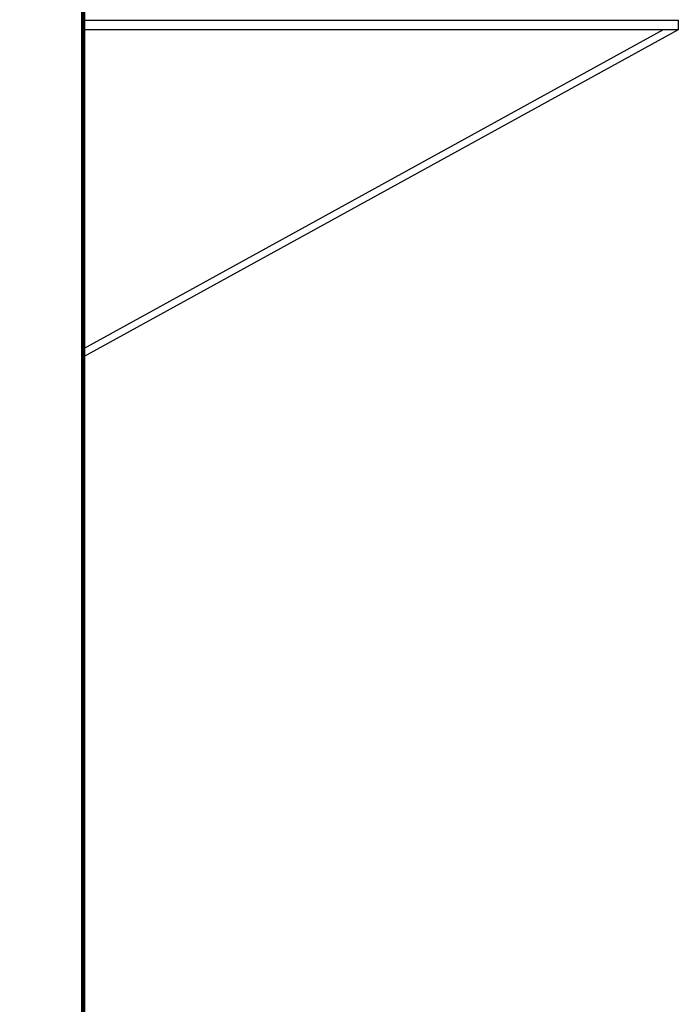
# Model space of a CAD drawing. Header units: inches. Extents: x -35 to 144, y -65 to -22.
# Tile 41 of 47: x 126.79 to 127.693, y -30.105 to -28.755. Entities that reach past the tile are written whole.
import ezdxf

# ---------------------------------------------------------------- set-up
doc = ezdxf.new("R2010")
doc.units = ezdxf.units.IN
doc.header["$MEASUREMENT"] = 0
doc.layers.add('ALV-ALT', color=7, linetype='Continuous', lineweight=90)
doc.layers.add('AR-DUTO VENTILAÇÃO', color=11, linetype='Continuous')
doc.layers.add('VIS-V04', color=8, linetype='Continuous')

# ---------------------------------------------------------------- blocks, each defined once
blk = doc.blocks.new('ARQ - CORTE A')
at = {"layer": 'ALV-ALT'}
blk.add_lwpolyline([(23.415, 3.92), (23.565, 3.92), (23.565, -0.4), (23.415, -0.4)], close=True, dxfattribs=at)
at = {"layer": 'VIS-V04'}
for p, q in [((23.5655, 2.5262), (24.3809, 2.5262)), ((24.3809, 2.5262), (24.3809, 2.5131)), ((24.3809, 2.5131), (23.5655, 2.5131)), ((24.3809, 2.5131), (23.5655, 2.0641)), ((24.3602, 2.5131), (23.5655, 2.0755))]:
    blk.add_line(p, q, dxfattribs=at)

msp = doc.modelspace()

# ---------------------------------------------------------------- block references
at = {"layer": 'AR-DUTO VENTILAÇÃO'}
msp.add_blockref('ARQ - CORTE A', (103.3124, -31.2816), dxfattribs=at)

doc.saveas('drawing.dxf')
